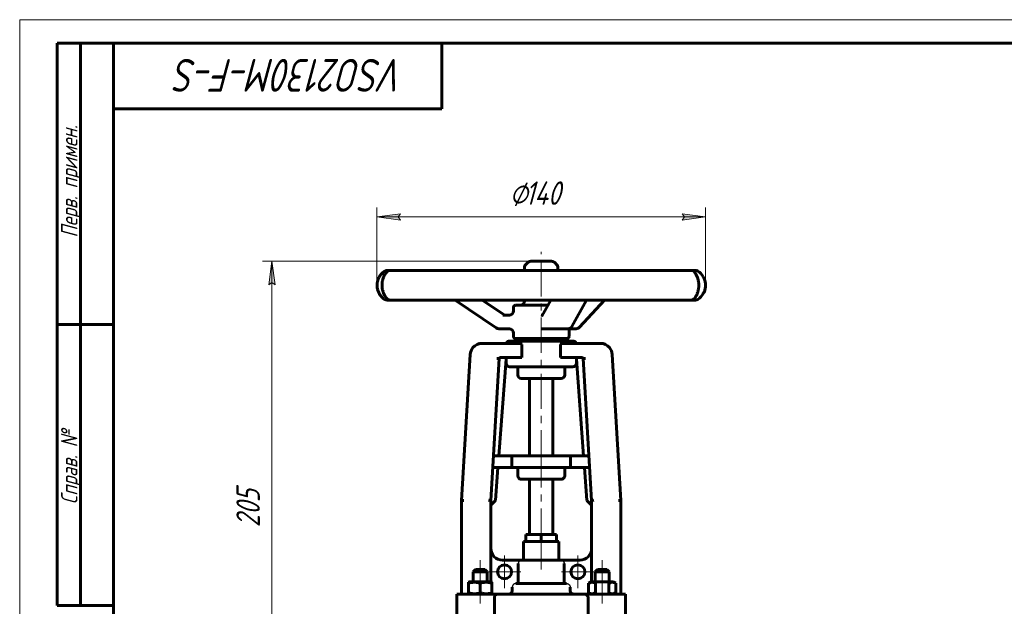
# Model space of a CAD drawing. Header units: millimetres. Extents: x 0 to 420, y 0 to 297.
# Tile 2 of 5: x 0 to 210, y 172 to 297. Entities that reach past the tile are written whole.
import ezdxf

# ---------------------------------------------------------------- set-up
doc = ezdxf.new("R2010")
doc.units = ezdxf.units.MM
for name, pattern in [('K5LT-1', [0]), ('K5LT_AXLED', [12, 7.5, -1.5, 1.5, -1.5]), ('K5LT_BASIC', [0]), ('K5LT_THIN', [0])]:
    doc.linetypes.add(name, pattern=pattern)
doc.layers.add('Системный слой', color=7, linetype='Continuous')
doc.layers.add('Системный слой (1)', color=7, linetype='Continuous', true_color=0x6c6c6c)
doc.styles.add('KDIMTEXTSTYLE', font='txt', dxfattribs={"width": 0.96, "oblique": 15, "height": 5})
doc.styles.add('KTEXTSTYLE', font='txt', dxfattribs={"width": 0.96, "height": 5})
doc.dimstyles.new('KDIMSTYLE (0.50)', dxfattribs={"dimtxt": 5, "dimasz": 1, "dimexe": 2, "dimexo": 0, "dimgap": 1, "dimtad": 1, "dimlfac": 2, "dimtxsty": 'KDIMTEXTSTYLE', "dimsah": 1, "dimcen": 0, "dimdle": 1, "dimadec": 0, "dimazin": 0, "dimtfac": 0.667, "dimtmove": 0, "dimatfit": 3, "dimfxl": 1, "dimtvp": 1, "dimtolj": 1, "dimtzin": 0, "dimarcsym": 0})

# ---------------------------------------------------------------- blocks, each defined once
blk = doc.blocks.new('U0')
at = {"layer": 'Системный слой (1)', "color": 150, "linetype": 'K5LT_BASIC', "lineweight": 60, "true_color": 0x0080ff}
for start, end in [(29.9229, 57.9094), (302.0906, 330.0784)]:
    blk.add_arc((142.71, 240.35), 3.56, start, end, dxfattribs=at)
blk = doc.blocks.new('U1')
at = {"layer": 'Системный слой (1)', "color": 150, "linetype": 'K5LT_BASIC', "lineweight": 60, "true_color": 0x0080ff}
for p, q in [((107.67, 243.51), (107.67, 244.11)), ((107.67, 237.03), (107.67, 237.19))]:
    blk.add_line(p, q, dxfattribs=at)
blk = doc.blocks.new('U2')
at = {"layer": 'Системный слой (1)', "color": 150, "linetype": 'K5LT_BASIC', "lineweight": 60, "true_color": 0x0080ff}
for p, q in [((113.43, 245.46), (109.01, 245.46)), ((113.45, 245.46), (113.43, 245.46))]:
    blk.add_line(p, q, dxfattribs=at)
blk = doc.blocks.new('U3')
at = {"layer": 'Системный слой (1)', "color": 150, "linetype": 'K5LT_BASIC', "lineweight": 60, "true_color": 0x0080ff}
for p, q in [((117.17, 231.08), (117.19, 231.08)), ((117.19, 231.08), (117.2, 231.08)), ((117.2, 231.08), (117.22, 231.08))]:
    blk.add_line(p, q, dxfattribs=at)
blk = doc.blocks.new('U4')
at = {"layer": 'Системный слой (1)', "color": 150, "linetype": 'K5LT_BASIC', "lineweight": 60, "true_color": 0x0080ff}
for p, q in [((143, 237.19), (143.19, 237.19)), ((143.19, 237.19), (144.07, 237.19))]:
    blk.add_line(p, q, dxfattribs=at)
blk = doc.blocks.new('U5')
at = {"layer": 'Системный слой (1)', "color": 150, "linetype": 'K5LT_BASIC', "lineweight": 60, "true_color": 0x0080ff}
for start, end in [(122.0906, 124.4294), (235.62, 237.9094)]:
    blk.add_arc((79.75, 240.35), 3.56, start, end, dxfattribs=at)
blk = doc.blocks.new('U6')
at = {"layer": 'Системный слой (1)', "color": 150, "linetype": 'K5LT_BASIC', "lineweight": 60, "true_color": 0x0080ff}
for p, q in [((105.3, 234.88), (105.3, 235.6)), ((105.3, 229.43), (105.3, 230.13))]:
    blk.add_line(p, q, dxfattribs=at)
blk = doc.blocks.new('U7')
at = {"layer": 'Системный слой (1)', "color": 150, "linetype": 'K5LT_BASIC', "lineweight": 60, "true_color": 0x0080ff}
for p, q in [((77.77, 243.31), (77.73, 243.28)), ((77.82, 243.34), (77.77, 243.31)), ((77.86, 243.37), (77.82, 243.34)), ((77.72, 237.42), (77.77, 237.39)), ((77.77, 237.39), (77.81, 237.36)), ((77.81, 237.36), (77.86, 237.33))]:
    blk.add_line(p, q, dxfattribs=at)
blk = doc.blocks.new('U8')
at = {"layer": 'Системный слой (1)', "color": 150, "linetype": 'K5LT_BASIC', "lineweight": 60, "true_color": 0x0080ff}
for p, q in [((104.3, 174.46), (104.68, 174.56)), ((104.68, 174.56), (104.96, 174.83)), ((104.96, 174.83), (105.06, 175.21))]:
    blk.add_line(p, q, dxfattribs=at)
blk = doc.blocks.new('U9')
at = {"layer": 'Системный слой (1)', "color": 150, "linetype": 'K5LT_BASIC', "lineweight": 60, "true_color": 0x0080ff}
for p, q in [((117.51, 174.83), (117.4, 175.21)), ((117.78, 174.56), (117.51, 174.83)), ((118.16, 174.46), (117.78, 174.56))]:
    blk.add_line(p, q, dxfattribs=at)
blk = doc.blocks.new('U10')
at = {"layer": 'Системный слой (1)', "color": 150, "linetype": 'K5LT_BASIC', "lineweight": 60, "true_color": 0x0080ff}
for p, q in [((98.23, 177.06), (95.86, 177.06)), ((100.61, 177.06), (98.23, 177.06))]:
    blk.add_line(p, q, dxfattribs=at)
blk = doc.blocks.new('D3')
at = {"layer": 'Системный слой (1)'}
for points in [[(54.47, 240.46), (53.81, 245.46), (53.15, 240.46), (53.81, 240.96)], [(53.81, 142.96), (54.47, 147.96), (53.81, 147.46), (53.15, 147.96)]]:
    blk.add_hatch(color=7, dxfattribs=at).paths.add_polyline_path(points)
at = {"layer": 'Системный слой (1)', "color": 7, "linetype": 'K5LT_THIN', "lineweight": 18}
for p, q in [((110.15, 245.46), (51.81, 245.46)), ((53.15, 240.46), (53.81, 245.46)), ((53.81, 245.46), (54.47, 240.46)), ((53.81, 240.96), (53.15, 240.46)), ((54.47, 240.46), (53.81, 240.96)), ((53.81, 142.96), (53.15, 147.96)), ((53.15, 147.96), (53.81, 147.46)), ((53.81, 147.46), (54.47, 147.96)), ((54.47, 147.96), (53.81, 142.96)), ((151.23, 142.96), (51.81, 142.96))]:
    blk.add_line(p, q, dxfattribs=at)
blk.add_wipeout([(52.81, 188.73), (45.43, 188.73), (45.43, 199.24), (52.81, 199.24)]).dxf.layer = 'Системный слой (1)'
blk.add_line((53.81, 245.46), (53.81, 142.96), dxfattribs=at)
at = {"layer": 'Системный слой (1)', "color": 7, "insert": (46.22, 188.73), "char_height": 5, "attachment_point": 1, "rotation": 90, "style": 'KTEXTSTYLE'}
blk.add_mtext('\\fArial|b0|c204|p34;\\H5.0;\\W1.000;\\Q15;\\fGOST Type AU|b0|i0|c204|p34;\\Q15;\\W0.960;205', dxfattribs=at)
blk = doc.blocks.new('KDIMARROW_01')
at = {"layer": 'Системный слой'}
blk.add_hatch(color=0, dxfattribs=at).paths.add_polyline_path([(-5, -0.66), (0, 0), (-5, 0.66), (-4.5, 0)])
at = {"layer": 'Системный слой', "color": 0, "linetype": 'K5LT_THIN', "lineweight": 18}
for p, q in [((-4.5, 0), (-5, 0.66)), ((-5, 0.66), (0, 0)), ((0, 0), (-5, -0.66)), ((-5, -0.66), (-4.5, 0))]:
    blk.add_line(p, q, dxfattribs=at)
at = {"layer": 'Системный слой (1)', "color": 0, "linetype": 'K5LT_THIN', "lineweight": 18}
blk.add_line((311.04, 142.96), (310.54, 142.96), dxfattribs=at)
blk = doc.blocks.new('D4')
at = {"layer": 'Системный слой (1)'}
for points in [[(81.19, 254.26), (80.69, 254.91), (81.19, 255.57), (76.19, 254.91)], [(141.26, 254.26), (146.26, 254.91), (141.26, 255.57), (141.76, 254.91)]]:
    blk.add_hatch(color=7, dxfattribs=at).paths.add_polyline_path(points)
at = {"layer": 'Системный слой (1)', "color": 7, "linetype": 'K5LT_THIN', "lineweight": 18}
for p, q in [((76.19, 240.35), (76.19, 256.91)), ((146.26, 240.04), (146.26, 256.91)), ((76.19, 254.91), (81.19, 255.57)), ((81.19, 254.26), (76.19, 254.91)), ((81.19, 255.57), (80.69, 254.91)), ((80.69, 254.91), (81.19, 254.26)), ((141.76, 254.91), (141.26, 255.57)), ((141.26, 255.57), (146.26, 254.91)), ((146.26, 254.91), (141.26, 254.26)), ((141.26, 254.26), (141.76, 254.91))]:
    blk.add_line(p, q, dxfattribs=at)
blk.add_wipeout([(104.49, 255.91), (104.49, 263.3), (117.42, 263.3), (117.42, 255.91)]).dxf.layer = 'Системный слой (1)'
blk.add_line((146.26, 254.91), (76.19, 254.91), dxfattribs=at)
at = {"layer": 'Системный слой (1)', "color": 7, "char_height": 5, "attachment_point": 1, "style": 'KTEXTSTYLE'}
for s, insert in [('\\fArial|b0|c204|p34;\\H5.0;\\W1.000;\\Q15;\\fGOST Type AU|b0|i0|c204|p34;\\Q15;\\W0.960;⌀', (104.49, 262.5)), ('\\fArial|b0|c204|p34;\\H5.0;\\W1.000;\\Q15;\\fGOST Type AU|b0|i0|c204|p34;\\Q15;\\W0.960;140', (107.8, 262.5))]:
    blk.add_mtext(s, dxfattribs=dict(at, insert=insert))
blk = doc.blocks.new('U11')
at = {"layer": 'Системный слой (1)', "color": 30, "linetype": 'K5LT_AXLED', "lineweight": 18, "true_color": 0xff8000}
for q in [(103.41, 182.71), (99.91, 179.21), (106.91, 179.21), (103.41, 175.71)]:
    blk.add_line((103.41, 179.21), q, dxfattribs=at)
blk = doc.blocks.new('U12')
at = {"layer": 'Системный слой (1)', "color": 30, "linetype": 'K5LT_AXLED', "lineweight": 18, "true_color": 0xff8000}
for q in [(119.06, 182.71), (115.56, 179.21), (122.56, 179.21), (119.06, 175.71)]:
    blk.add_line((119.06, 179.21), q, dxfattribs=at)
blk = doc.blocks.new('U35')
at = {"color": 7, "linetype": 'K5LT_THIN', "lineweight": 18}
for p, q in [((0, 0), (0, 297)), ((0, 297), (420, 297))]:
    blk.add_line(p, q, dxfattribs=at)
at = {"color": 150, "linetype": 'K5LT_BASIC', "lineweight": 60, "true_color": 0x0080ff}
for p, q in [((8, 172), (8, 292)), ((20, 292), (8, 292)), ((13, 172), (13, 292)), ((20, 5), (20, 292)), ((20, 292), (415, 292)), ((90, 292), (90, 278)), ((90, 278), (20, 278)), ((20, 232), (8, 232)), ((20, 172), (8, 172))]:
    blk.add_line(p, q, dxfattribs=at)
at = {"color": 7, "attachment_point": 1, "style": 'KTEXTSTYLE'}
for s, insert, char_height, rotation in [('\\fArial|b0|c204|p34;\\H5.0;\\W1.000;\\Q15;\\fGOST Type AU|b0|i0|c204|p34;\\Q15;\\W0.960;\\H7.00;VSO2130M-F-S', (82.2, 281.64), 7, 180), ('\\fArial|b0|c204|p34;\\H5.0;\\W1.000;\\Q15;\\fGOST Type AU|b0|i0|c204|p34;\\Q15;\\W0.960;\\H3.50;Перв. примен.', (8.82, 250.52), 3.5, 90), ('\\fArial|b0|c204|p34;\\H5.0;\\W1.000;\\Q15;\\fGOST Type AU|b0|i0|c204|p34;\\Q15;\\W0.960;\\H3.50;Справ. №', (8.82, 193.63), 3.5, 90)]:
    blk.add_mtext(s, dxfattribs=dict(at, insert=insert, char_height=char_height, rotation=rotation))

msp = doc.modelspace()

# ---------------------------------------------------------------- linework, layer by layer
at = {"layer": 'Системный слой (1)', "color": 150, "linetype": 'K5LT_BASIC', "lineweight": 60, "true_color": 0x0080ff}
for p, q in [((108.3423, 245.1795), (107.9488, 244.786)), ((114.1238, 245.1795), (114.5173, 244.786)), ((114.7955, 243.5125), (114.7955, 244.1143)), ((78.3638, 243.5125), (78.3633, 243.5125)), ((79.2792, 243.5125), (78.3638, 243.5125)), ((82.2123, 243.5125), (79.0093, 243.5125)), ((85.7141, 243.5125), (82.2123, 243.5125)), ((92.7092, 243.5125), (85.7141, 243.5125)), ((98.2649, 243.5125), (92.7092, 243.5125)), ((107.4496, 243.5125), (98.2649, 243.5125)), ((113.7866, 243.5125), (107.4496, 243.5125)), ((123.0568, 243.5125), (113.7866, 243.5125)), ((128.7232, 243.5125), (123.0568, 243.5125)), ((135.9553, 243.5125), (128.7232, 243.5125)), ((139.6531, 243.5125), (135.9553, 243.5125)), ((143.1902, 243.5125), (139.6531, 243.5125)), ((144.0723, 243.5125), (142.9981, 243.5125)), ((144.1027, 243.5125), (144.0723, 243.5125)), ((145.813, 242.1081), (145.8026, 242.1264)), ((145.7915, 238.5538), (145.8021, 238.5721)), ((78.3633, 237.1858), (78.3638, 237.1858)), ((78.3638, 237.1858), (79.2792, 237.1858)), ((79.0093, 237.1858), (82.2123, 237.1858)), ((82.2123, 237.1858), (85.7141, 237.1858)), ((85.7141, 237.1858), (92.7092, 237.1858)), ((92.7092, 237.1858), (98.2649, 237.1858)), ((101.6443, 231.2445), (92.8639, 237.1858)), ((98.2649, 237.1858), (107.4496, 237.1858)), ((103.247, 234.0897), (98.6714, 237.1858)), ((112.6329, 236.0765), (105.7705, 236.0765)), ((107.4496, 237.1858), (113.7866, 237.1858)), ((111.3415, 233.7665), (113.2531, 237.1858)), ((113.7866, 237.1858), (123.0568, 237.1858)), ((117.7728, 231.5677), (120.9137, 237.1858)), ((119.3956, 231.3886), (124.7221, 237.1858)), ((123.0568, 237.1858), (128.7232, 237.1858)), ((128.7232, 237.1858), (135.9553, 237.1858)), ((135.9553, 237.1858), (139.6531, 237.1858)), ((139.6531, 237.1858), (143.1902, 237.1858)), ((144.0723, 237.1858), (144.1027, 237.1858)), ((104.5586, 233.9313), (103.0348, 233.9313)), ((111.4336, 233.9313), (111.198, 233.9313)), ((102.1767, 231.0813), (104.5586, 231.0813)), ((104.3455, 231.0813), (104.5586, 231.0813)), ((111.198, 231.0813), (112.0991, 231.0813)), ((112.0991, 231.0813), (116.9436, 231.0813)), ((117.1705, 229.4265), (117.1705, 231.1088)), ((117.2152, 231.0813), (118.6961, 231.0813)), ((105.7705, 228.9515), (116.6955, 228.9515)), ((110.108, 228.4515), (110.108, 228.9515)), ((112.358, 228.4515), (112.358, 228.9515)), ((98.5882, 227.9515), (107.1653, 227.9515)), ((104.483, 228.4515), (117.983, 228.4515)), ((107.0872, 224.9515), (107.0872, 227.7015)), ((115.3007, 227.9515), (123.8778, 227.9515)), ((115.3788, 224.9515), (115.3788, 227.7015)), ((96.0926, 225.6006), (94.233, 194.4575)), ((102.2898, 224.7164), (100.483, 194.4575)), ((101.7907, 224.7462), (102.2898, 224.7164)), ((102.5394, 224.9515), (107.0872, 224.9515)), ((115.3788, 224.9515), (119.9266, 224.9515)), ((120.6753, 224.7462), (120.1762, 224.7164)), ((120.1762, 224.7164), (121.983, 194.4575)), ((126.3734, 225.6006), (128.233, 194.4575)), ((103.733, 224.6021), (102.1919, 203.9545)), ((103.733, 223.7015), (103.733, 224.6021)), ((104.483, 222.9515), (117.983, 222.9515)), ((106.233, 222.9515), (106.233, 221.2015)), ((116.233, 222.9515), (116.233, 221.2015)), ((118.733, 224.6021), (120.2741, 203.9545)), ((118.733, 223.7015), (118.733, 224.6021)), ((115.483, 220.4515), (106.983, 220.4515)), ((108.733, 203.9545), (108.733, 220.4515)), ((113.733, 203.9545), (113.733, 220.4515)), ((104.983, 203.9545), (101.0501, 203.9545)), ((117.483, 203.9545), (104.983, 203.9545)), ((104.983, 203.9545), (104.983, 201.4545)), ((117.483, 203.9545), (117.483, 201.4545)), ((121.4159, 203.9545), (117.483, 203.9545)), ((104.983, 201.4545), (100.9008, 201.4545)), ((102.0053, 201.4545), (101.483, 194.4575)), ((117.483, 201.4545), (104.983, 201.4545)), ((106.233, 201.4545), (106.233, 199.7045)), ((116.233, 201.4545), (116.233, 199.7045)), ((121.5652, 201.4545), (117.483, 201.4545)), ((120.4607, 201.4545), (120.983, 194.4575)), ((115.483, 198.9545), (106.983, 198.9545)), ((108.733, 187.2075), (108.733, 198.9545)), ((113.733, 187.2075), (113.733, 198.9545)), ((94.233, 174.4575), (94.233, 194.4575)), ((94.733, 194.4426), (94.233, 194.4575)), ((100.483, 194.4575), (99.983, 194.4725)), ((101.483, 194.4575), (100.483, 193.4575)), ((100.483, 177.0575), (100.483, 194.4575)), ((120.983, 194.4575), (121.983, 193.4575)), ((122.483, 194.4725), (121.983, 194.4575)), ((121.983, 177.0575), (121.983, 194.4575)), ((128.233, 194.4575), (127.733, 194.4426)), ((128.233, 174.4575), (128.233, 194.4575)), ((107.9854, 187.2075), (111.233, 187.2075)), ((107.9854, 185.7075), (107.9854, 187.2075)), ((111.233, 187.2075), (114.4806, 187.2075)), ((111.233, 185.7075), (111.233, 187.2075)), ((114.4806, 185.7075), (114.4806, 187.2075)), ((107.483, 181.7075), (107.483, 185.7075)), ((107.483, 185.7075), (107.9854, 185.7075)), ((107.9854, 185.7075), (111.233, 185.7075)), ((111.233, 185.7075), (114.4806, 185.7075)), ((114.4806, 185.7075), (114.983, 185.7075)), ((114.983, 181.7075), (114.983, 185.7075)), ((107.1023, 181.7075), (102.983, 181.7075)), ((106.334, 176.7075), (106.334, 180.9575)), ((107.1023, 181.7075), (115.3637, 181.7075)), ((119.483, 181.7075), (115.3637, 181.7075)), ((116.132, 176.7075), (116.132, 180.9575)), ((96.733, 179.2075), (97.233, 179.7075)), ((96.733, 179.2075), (99.733, 179.2075)), ((96.733, 177.0575), (96.733, 179.2075)), ((97.233, 179.7075), (99.233, 179.7075)), ((99.733, 179.2075), (99.233, 179.7075)), ((99.733, 177.0575), (99.733, 179.2075)), ((122.733, 179.2075), (123.233, 179.7075)), ((122.733, 177.0575), (122.733, 179.2075)), ((122.733, 179.2075), (125.733, 179.2075)), ((123.233, 179.7075), (125.233, 179.7075)), ((125.733, 179.2075), (125.233, 179.7075)), ((125.733, 177.0575), (125.733, 179.2075)), ((95.733, 176.9854), (95.858, 177.0575)), ((95.733, 176.7621), (95.733, 176.9854)), ((95.733, 174.753), (95.733, 176.7621)), ((98.233, 174.753), (98.233, 176.7621)), ((100.733, 176.9854), (100.608, 177.0575)), ((100.733, 176.9854), (100.733, 176.7621)), ((100.733, 174.753), (100.733, 176.7621)), ((105.8247, 176.7075), (116.6413, 176.7075)), ((121.3463, 176.7621), (121.858, 177.0575)), ((121.3463, 174.753), (121.3463, 176.7621)), ((126.608, 177.0575), (121.858, 177.0575)), ((122.7896, 174.753), (122.7896, 176.7621)), ((125.6764, 174.753), (125.6764, 176.7621)), ((127.1198, 176.7621), (126.608, 177.0575)), ((127.1198, 174.753), (127.1198, 176.7621)), ((93.233, 169.4575), (93.233, 174.4575)), ((93.233, 174.4575), (102.0327, 174.4575)), ((95.733, 174.5297), (95.733, 174.753)), ((95.858, 174.4575), (95.733, 174.5297)), ((100.608, 174.4575), (100.733, 174.5297)), ((100.733, 174.753), (100.733, 174.5297)), ((102.0327, 174.4575), (120.4333, 174.4575)), ((105.0635, 175.2075), (105.0635, 175.9575)), ((117.4025, 175.2075), (117.4025, 175.9575)), ((120.4333, 174.4575), (129.233, 174.4575)), ((121.858, 174.4575), (121.3463, 174.753)), ((126.608, 174.4575), (127.1198, 174.753)), ((129.233, 169.4575), (129.233, 174.4575)), ((101.233, 169.4575), (101.233, 173.7075)), ((121.233, 169.4575), (121.233, 173.7075))]:
    msp.add_line(p, q, dxfattribs=at)
for centre in [(103.4085, 179.2075), (119.0575, 179.2075)]:
    msp.add_circle(centre, 1.5, dxfattribs=at)
for centre, radius, start, end in [((108.6205, 244.1143), 0.95, 135, 180), ((109.014, 244.5078), 0.95, 90, 135), ((113.452, 244.5078), 0.95, 45, 90), ((113.8455, 244.1143), 0.95, 0, 45), ((78.3633, 242.5625), 0.95, 90, 122.090575), ((79.0093, 242.5625), 0.95, 90, 138.288392), ((143.1902, 242.5625), 0.95, 34.265092, 90), ((144.1027, 242.5625), 0.95, 57.909425, 90), ((78.3633, 238.1358), 0.95, 237.909425, 270), ((79.0093, 238.1358), 0.95, 221.711616, 270), ((143.1902, 238.1358), 0.95, 270, 324.165294), ((144.1027, 238.1358), 0.95, 270, 302.090575), ((105.7705, 235.6015), 0.475, 90, 180), ((106.7205, 237.0265), 0.95, 270, 0), ((104.3455, 234.8813), 0.95, 270, 0), ((102.1767, 232.0313), 0.95, 235.916144, 270), ((104.3455, 230.1313), 0.95, 0, 90), ((116.9436, 232.0313), 0.95, 270, 330.798421), ((118.6961, 232.0313), 0.95, 270, 317.416951), ((105.7705, 229.4265), 0.475, 180, 270), ((116.6955, 229.4265), 0.475, 270, 0), ((98.5882, 225.4515), 2.5, 139.712904, 176.582801), ((98.5882, 225.4515), 2.5, 90, 139.712904), ((104.483, 227.7015), 0.75, 90, 160.528779), ((117.983, 227.7015), 0.75, 19.471221, 90), ((123.8778, 225.4515), 2.5, 40.287096, 90), ((123.8778, 225.4515), 2.5, 3.417199, 40.287096), ((102.5394, 224.7015), 0.25, 90, 176.582801), ((119.9266, 224.7015), 0.25, 3.417199, 90), ((104.483, 223.7015), 0.75, 180, 270), ((117.983, 223.7015), 0.75, 270, 0), ((106.983, 221.2015), 0.75, 180, 270), ((115.483, 221.2015), 0.75, 270, 0), ((106.983, 199.7045), 0.75, 180, 270), ((115.483, 199.7045), 0.75, 270, 0), ((102.983, 184.2075), 2.5, 180, 270), ((119.483, 184.2075), 2.5, 270, 0)]:
    msp.add_arc(centre, radius, start, end, dxfattribs=at)
for centre, major_axis, ratio, start_param, end_param in [((78.3638, 242.5625), (0, 0.95), 0.99998502, 0, 0.5600862), ((79.0093, 242.5625), (-0.7091, 0.6322), 0.93885426, 0.00014957, 0.00043221), ((85.7141, 242.5625), (0, -0.95), 0.97039148, 3.14159265, 3.14205367), ((143.1902, 242.5625), (0.7587, 0.5717), 0.94680228, 6.246714, 6.28175939), ((78.3638, 238.1358), (0, -0.95), 0.99998502, 5.72309911, 6.28318531), ((79.0093, 238.1358), (-0.7091, -0.6322), 0.93885426, 6.28275336, 6.28303588), ((143.1902, 238.1358), (0.7587, -0.5717), 0.94680228, 0.00142073, 0.03656756), ((102.1767, 232.0313), (-0.5324, -0.7868), 0.11561714, 0, 0.00000936), ((116.9436, 232.0313), (0.8292, -0.4636), 0.77025189, 0, 0.00004952), ((118.6961, 232.0313), (0.6996, -0.6428), 0.65463475, 6.28317524, 6.28318531), ((111.233, 325.0841), (5.3107, 142.1029), 0.03726814, -3.92671777, -3.92559803), ((111.233, 325.0841), (-5.3107, 142.1029), 0.03726814, 3.92559803, 3.92671777)]:
    msp.add_ellipse(centre, major_axis=major_axis, ratio=ratio, start_param=start_param, end_param=end_param, dxfattribs=at)
for points, knots in [([(77.7268, 243.2806), (77.6282, 243.2125), (77.5271, 243.1345), (77.339, 242.9693), (77.251, 242.8839), (77.0823, 242.7002), (77.0019, 242.603), (76.8544, 242.4017), (76.7866, 242.2987), (76.6654, 242.0895), (76.6111, 241.9842), (76.5112, 241.7644), (76.4658, 241.6502), (76.387, 241.4181), (76.3531, 241.3), (76.2995, 241.0679), (76.279, 240.9543), (76.2491, 240.7245), (76.2395, 240.6081), (76.2305, 240.3706), (76.2316, 240.2495), (76.2451, 240.0084), (76.2575, 239.888), (76.293, 239.6582), (76.3155, 239.5486), (76.3713, 239.329), (76.4051, 239.2192), (76.4837, 238.9991), (76.5292, 238.8894), (76.6302, 238.6746), (76.6861, 238.5698), (76.8049, 238.3712), (76.8678, 238.2773), (77.0046, 238.0923), (77.079, 238.0023), (77.1564, 237.9173), (77.158, 237.9155), (77.1857, 237.8852), (77.212, 237.8574), (77.245, 237.8236), (77.2517, 237.8169), (77.2649, 237.8036), (77.2715, 237.797), (77.2844, 237.7842), (77.2906, 237.7781), (77.3092, 237.7599), (77.3216, 237.7481), (77.3586, 237.713), (77.3834, 237.6903), (77.4575, 237.6242), (77.5073, 237.5825), (77.6118, 237.4998), (77.6669, 237.4592), (77.7211, 237.4216)], [0, 0, 0, 0, 2.10647368, 2.10647368, 3.96955813, 3.96955813, 5.7431151, 5.7431151, 7.37265534, 7.37265534, 8.85823646, 8.85823646, 10.35337871, 10.35337871, 11.80186269, 11.80186269, 13.14066107, 13.14066107, 14.47102725, 14.47102725, 15.85911609, 15.85911609, 17.24083759, 17.24083759, 18.5434315, 18.5434315, 19.90215116, 19.90215116, 21.35328527, 21.35328527, 22.85541555, 22.85541555, 24.35634829, 24.35634829, 25.99827804, 25.99827804, 26.03275269, 26.03275269, 26.59861213, 26.59861213, 26.74007699, 26.74007699, 26.88154185, 26.88154185, 27.01480247, 27.01480247, 27.27722177, 27.27722177, 27.80000949, 27.80000949, 28.84148327, 28.84148327, 30, 30, 30, 30]), ([(78.3001, 237.5041), (78.2421, 237.5692), (78.1787, 237.645), (78.0613, 237.8011), (78.0077, 237.8777), (77.9002, 238.0455), (77.8464, 238.1364), (77.7453, 238.3264), (77.6979, 238.4241), (77.6125, 238.6212), (77.5739, 238.7198), (77.5025, 238.9247), (77.4698, 239.0302), (77.4118, 239.2457), (77.3863, 239.3555), (77.3461, 239.5653), (77.3305, 239.6639), (77.3056, 239.8676), (77.2965, 239.9728), (77.2848, 240.1903), (77.2826, 240.302), (77.2857, 240.527), (77.2911, 240.6404), (77.3095, 240.8615), (77.3222, 240.9683), (77.3546, 241.1769), (77.3741, 241.2788), (77.4209, 241.4858), (77.4485, 241.5901), (77.5103, 241.7959), (77.5448, 241.8971), (77.6182, 242.0902), (77.6572, 242.1824), (77.7394, 242.3592), (77.7826, 242.4436), (77.8761, 242.6123), (77.9263, 242.6945), (78.0292, 242.8517), (78.0821, 242.9258), (78.1911, 243.0679), (78.2465, 243.1339), (78.2977, 243.1915), (78.299, 243.1929), (78.3001, 243.1942)], [0, 0, 0, 0, 1.55904288, 1.55904288, 2.78968888, 2.78968888, 4.01399403, 4.01399403, 5.13820399, 5.13820399, 6.14764717, 6.14764717, 7.13622232, 7.13622232, 8.10048026, 8.10048026, 8.92578006, 8.92578006, 9.77855663, 9.77855663, 10.67414809, 10.67414809, 11.58804737, 11.58804737, 12.46387866, 12.46387866, 13.33299287, 13.33299287, 14.26953359, 14.26953359, 15.24969311, 15.24969311, 16.22905149, 16.22905149, 17.23525532, 17.23525532, 18.37703142, 18.37703142, 19.60554295, 19.60554295, 20.96743797, 20.96743797, 20.99959157, 20.99959157, 20.99959157, 20.99959157]), ([(143.9495, 243.1331), (143.952, 243.1298), (143.954, 243.1273), (144.005, 243.0551), (144.05, 242.9961), (144.1465, 242.8493), (144.1925, 242.7748), (144.2866, 242.6098), (144.3342, 242.5199), (144.424, 242.3322), (144.4659, 242.2364), (144.5416, 242.0434), (144.5759, 241.9472), (144.6394, 241.747), (144.6686, 241.6438), (144.7207, 241.4325), (144.7437, 241.3244), (144.7799, 241.1187), (144.794, 241.0225), (144.8168, 240.822), (144.8252, 240.7175), (144.8361, 240.5017), (144.8382, 240.3911), (144.8355, 240.1691), (144.8307, 240.0575), (144.8141, 239.8407), (144.8027, 239.7364), (144.7734, 239.5327), (144.7558, 239.4332), (144.7137, 239.2311), (144.6889, 239.1295), (144.6333, 238.9283), (144.6023, 238.8292), (144.5363, 238.6393), (144.5013, 238.5485), (144.4284, 238.3758), (144.3906, 238.294), (144.3131, 238.1382), (144.2735, 238.065), (144.188, 237.9158), (144.1424, 237.8424), (144.0593, 237.7165), (144.0215, 237.6628), (143.978, 237.6034), (143.9692, 237.5916), (143.9591, 237.578), (143.958, 237.5764), (143.955, 237.5725), (143.9533, 237.5702), (143.9509, 237.567), (143.9502, 237.566), (143.9495, 237.5652)], [0, 0, 0, 0, 0.08893856, 0.08893856, 1.62983805, 1.62983805, 2.93042959, 2.93042959, 4.22925669, 4.22925669, 5.40376555, 5.40376555, 6.45153145, 6.45153145, 7.48077809, 7.48077809, 8.49080299, 8.49080299, 9.34814304, 9.34814304, 10.25062911, 10.25062911, 11.1942632, 11.1942632, 12.15159927, 12.15159927, 13.06248009, 13.06248009, 13.96566687, 13.96566687, 14.93954159, 14.93954159, 15.96293236, 15.96293236, 16.99348541, 16.99348541, 18.03562176, 18.03562176, 19.11297551, 19.11297551, 20.40459526, 20.40459526, 21.55799116, 21.55799116, 21.86854885, 21.86854885, 21.91120287, 21.91120287, 21.97527875, 21.97527875, 21.99956655, 21.99956655, 21.99956655, 21.99956655]), ([(145.7915, 238.5538), (145.8506, 238.6554), (145.9065, 238.7637), (146.0078, 238.988), (146.0535, 239.1042), (146.1316, 239.3391), (146.1645, 239.4577), (146.2157, 239.6899), (146.2347, 239.8034), (146.2621, 240.0354), (146.2702, 240.1543), (146.2753, 240.3956), (146.272, 240.5179), (146.2534, 240.7598), (146.2382, 240.8797), (146.1968, 241.1086), (146.1712, 241.2179), (146.1093, 241.4355), (146.0726, 241.5436), (146.0232, 241.6699), (146.0146, 241.6913), (145.9991, 241.7288), (145.9922, 241.745), (145.9783, 241.7772), (145.9713, 241.7933), (145.9499, 241.841), (145.9352, 241.8724), (145.8863, 241.9736), (145.8505, 242.0419), (145.813, 242.1081)], [0, 0, 0, 0, 2.56146935, 2.56146935, 5.11952095, 5.11952095, 7.57197742, 7.57197742, 9.83659294, 9.83659294, 12.14564863, 12.14564863, 14.53161771, 14.53161771, 16.89090305, 16.89090305, 19.11952819, 19.11952819, 21.43258999, 21.43258999, 21.90692313, 21.90692313, 22.27140778, 22.27140778, 22.63589243, 22.63589243, 23.36197008, 23.36197008, 25, 25, 25, 25]), ([(103.247, 234.0897), (103.2479, 234.0891), (103.2487, 234.0886), (103.251, 234.087), (103.2524, 234.0861), (103.2564, 234.0834), (103.2589, 234.0818), (103.2664, 234.0769), (103.2713, 234.0738), (103.2857, 234.0648), (103.2953, 234.0591), (103.3233, 234.043), (103.342, 234.0331), (103.3937, 234.0079), (103.4275, 233.9939), (103.4964, 233.97), (103.5315, 233.9601), (103.6025, 233.9446), (103.6384, 233.939), (103.7036, 233.9327), (103.7328, 233.9327), (103.762, 233.9313), (103.762, 233.9313), (103.762, 233.9313)], [0, 0, 0, 0, 0.0779054, 0.0779054, 0.20774773, 0.20774773, 0.44146393, 0.44146393, 0.88292786, 0.88292786, 1.73988725, 1.73988725, 3.34993017, 3.34993017, 6.14993017, 6.14993017, 8.94993017, 8.94993017, 11.74706849, 11.74706849, 13.99961633, 13.99961633, 14, 14, 14, 14]), ([(111.3343, 233.7543), (111.3347, 233.7549), (111.3349, 233.7553), (111.3358, 233.7567), (111.3361, 233.7573), (111.3371, 233.7589), (111.3376, 233.7597), (111.339, 233.7622), (111.3404, 233.7645), (111.3415, 233.7665)], [0, 0, 0, 0, 0.2, 0.2, 0.4, 0.4, 0.6, 0.6, 1, 1, 1, 1]), ([(103.7413, 224.9515), (103.7399, 224.9515), (103.738, 224.9471), (103.736, 224.931), (103.7348, 224.9128), (103.7339, 224.8865), (103.7334, 224.8548), (103.7331, 224.8172), (103.733, 224.7811), (103.733, 224.7475), (103.733, 224.7261), (103.733, 224.7147)], [0, 0, 0, 0, 2.39873465, 3.56503909, 5.12414535, 6.3571888, 7.83053041, 9.19142481, 10.29634081, 11.10144895, 12, 12, 12, 12]), ([(118.7247, 224.9515), (118.7261, 224.9515), (118.728, 224.9471), (118.73, 224.931), (118.7312, 224.9128), (118.7321, 224.8865), (118.7326, 224.8548), (118.7329, 224.8172), (118.733, 224.7811), (118.733, 224.7475), (118.733, 224.7261), (118.733, 224.7147)], [0, 0, 0, 0, 2.39873465, 3.56503909, 5.12414535, 6.3571888, 7.83053041, 9.19142481, 10.29634081, 11.10144895, 12, 12, 12, 12]), ([(98.233, 176.7621), (98.0918, 176.8092), (97.8884, 176.8684), (97.6128, 176.9273), (97.4296, 176.9566), (97.2555, 176.9752), (97.1015, 176.9844), (96.9294, 176.9866), (96.7423, 176.9786), (96.5185, 176.9551), (96.18, 176.8969), (95.9124, 176.8219), (95.733, 176.7621)], [0, 0, 0, 0, 2.25930858, 3.21917455, 4.30607133, 5.10050285, 5.90485943, 6.67457219, 7.74349116, 8.78035565, 10.12686713, 13, 13, 13, 13]), ([(100.733, 176.7621), (100.5918, 176.8092), (100.3884, 176.8684), (100.1128, 176.9273), (99.9296, 176.9566), (99.7555, 176.9752), (99.6015, 176.9844), (99.4294, 176.9866), (99.2423, 176.9786), (99.0185, 176.9551), (98.68, 176.8969), (98.4124, 176.8219), (98.233, 176.7621)], [0, 0, 0, 0, 2.25930858, 3.21917455, 4.30607133, 5.10050285, 5.90485943, 6.67457219, 7.74349116, 8.78035565, 10.12686713, 13, 13, 13, 13]), ([(122.7896, 176.7621), (122.6934, 176.8176), (122.5542, 176.8861), (122.3798, 176.943), (122.2738, 176.9673), (122.173, 176.9819), (122.0717, 176.9871), (121.9615, 176.982), (121.838, 176.9638), (121.6642, 176.9176), (121.4963, 176.8452), (121.3801, 176.7816), (121.3463, 176.7621)], [0, 0, 0, 0, 2.66648978, 3.81042523, 4.70044363, 5.50384401, 6.49985301, 7.39542909, 8.43653023, 9.79482315, 12.05966974, 13, 13, 13, 13]), ([(127.1198, 176.7621), (127.0235, 176.8176), (126.8843, 176.8861), (126.7099, 176.943), (126.604, 176.9673), (126.5031, 176.9819), (126.4018, 176.9871), (126.2916, 176.982), (126.1681, 176.9638), (125.9944, 176.9176), (125.8264, 176.8452), (125.7103, 176.7816), (125.6764, 176.7621)], [0, 0, 0, 0, 2.66648978, 3.81042523, 4.70044363, 5.50384401, 6.49985301, 7.39542909, 8.43653023, 9.79482315, 12.05966974, 13, 13, 13, 13]), ([(95.733, 174.753), (95.8742, 174.7059), (96.0776, 174.6466), (96.3532, 174.5878), (96.5364, 174.5585), (96.7105, 174.5399), (96.8645, 174.5307), (97.0366, 174.5285), (97.2237, 174.5365), (97.4475, 174.56), (97.786, 174.6182), (98.0537, 174.6932), (98.233, 174.753)], [0, 0, 0, 0, 2.25930858, 3.21917455, 4.30607133, 5.10050285, 5.90485943, 6.67457219, 7.74349116, 8.78035565, 10.12686713, 13, 13, 13, 13]), ([(98.233, 174.753), (98.3742, 174.7059), (98.5776, 174.6466), (98.8532, 174.5878), (99.0364, 174.5585), (99.2105, 174.5399), (99.3645, 174.5307), (99.5366, 174.5285), (99.7237, 174.5365), (99.9475, 174.56), (100.286, 174.6182), (100.5537, 174.6932), (100.733, 174.753)], [0, 0, 0, 0, 2.25930858, 3.21917455, 4.30607133, 5.10050285, 5.90485943, 6.67457219, 7.74349116, 8.78035565, 10.12686713, 13, 13, 13, 13]), ([(102.0327, 174.4575), (102.0009, 174.4575), (101.9526, 174.4534), (101.8823, 174.4393), (101.8239, 174.4226), (101.7614, 174.399), (101.706, 174.3731), (101.6446, 174.3396), (101.5914, 174.3055), (101.5386, 174.2658), (101.4959, 174.2303), (101.4508, 174.1878), (101.4105, 174.144), (101.3772, 174.103), (101.3499, 174.0653), (101.3256, 174.0272), (101.2961, 173.9743), (101.27, 173.9149), (101.2504, 173.8503), (101.2369, 173.7854), (101.233, 173.738), (101.233, 173.7075)], [0, 0, 0, 0, 2.22387475, 3.32099252, 4.75176529, 6.145823, 7.50300972, 8.46179192, 10.28489834, 11.12648188, 12.14773456, 13.32273671, 14.43128178, 15.25241192, 16.01985786, 16.76425095, 17.48516304, 18.96111425, 19.84061735, 20.61980981, 22, 22, 22, 22]), ([(120.4333, 174.4575), (120.4651, 174.4575), (120.5135, 174.4534), (120.5837, 174.4393), (120.6421, 174.4226), (120.7046, 174.399), (120.76, 174.3731), (120.8214, 174.3396), (120.8746, 174.3055), (120.9274, 174.2658), (120.9701, 174.2303), (121.0152, 174.1878), (121.0556, 174.144), (121.0889, 174.103), (121.1161, 174.0653), (121.1404, 174.0272), (121.17, 173.9743), (121.196, 173.9149), (121.2157, 173.8503), (121.2291, 173.7854), (121.233, 173.738), (121.233, 173.7075)], [0, 0, 0, 0, 2.22387475, 3.32099252, 4.75176529, 6.145823, 7.50300972, 8.46179192, 10.28489834, 11.12648188, 12.14773456, 13.32273671, 14.43128178, 15.25241192, 16.01985786, 16.76425095, 17.48516304, 18.96111425, 19.84061735, 20.61980981, 22, 22, 22, 22]), ([(121.3463, 174.753), (121.4425, 174.6974), (121.5817, 174.6289), (121.7561, 174.5721), (121.862, 174.5478), (121.9629, 174.5332), (122.0642, 174.528), (122.1744, 174.5331), (122.2979, 174.5512), (122.4717, 174.5975), (122.6396, 174.6699), (122.7557, 174.7334), (122.7896, 174.753)], [0, 0, 0, 0, 2.66648978, 3.81042523, 4.70044363, 5.50384401, 6.49985301, 7.39542909, 8.43653023, 9.79482315, 12.05966974, 13, 13, 13, 13]), ([(125.6764, 174.753), (125.7726, 174.6974), (125.9119, 174.6289), (126.0862, 174.5721), (126.1922, 174.5478), (126.293, 174.5332), (126.3943, 174.528), (126.5045, 174.5331), (126.628, 174.5512), (126.8018, 174.5975), (126.9698, 174.6699), (127.0859, 174.7334), (127.1198, 174.753)], [0, 0, 0, 0, 2.66648978, 3.81042523, 4.70044363, 5.50384401, 6.49985301, 7.39542909, 8.43653023, 9.79482315, 12.05966974, 13, 13, 13, 13])]:
    msp.add_open_spline(points, degree=3, knots=knots, dxfattribs=at)
at = {"layer": 'Системный слой (1)', "color": 7, "linetype": 'K5LT-1'}
for points, knots in [([(107.0872, 227.7015), (107.0872, 227.7059), (107.0874, 227.7146), (107.088, 227.7276), (107.089, 227.7407), (107.0919, 227.7665), (107.0967, 227.7923), (107.1035, 227.8175), (107.1085, 227.8341), (107.116, 227.8557), (107.1266, 227.8812), (107.1386, 227.9061), (107.1514, 227.9293), (107.1606, 227.9442), (107.1653, 227.9515)], [0, 0, 0, 0, 0.24559105, 0.4911821, 0.73677315, 0.9823642, 1.9647284, 2.21031945, 2.4559105, 2.9470926, 3.49991557, 4.01314083, 4.50657041, 5, 5, 5, 5]), ([(115.3788, 227.7015), (115.3788, 227.7059), (115.3787, 227.7146), (115.378, 227.7276), (115.377, 227.7407), (115.3742, 227.7665), (115.3693, 227.7923), (115.3625, 227.8175), (115.3575, 227.8341), (115.35, 227.8557), (115.3395, 227.8812), (115.3274, 227.9061), (115.3146, 227.9293), (115.3054, 227.9442), (115.3007, 227.9515)], [0, 0, 0, 0, 0.24559105, 0.4911821, 0.73677315, 0.9823642, 1.9647284, 2.21031945, 2.4559105, 2.9470926, 3.49991557, 4.01314083, 4.50657041, 5, 5, 5, 5]), ([(107.1023, 181.7075), (107.0866, 181.7075), (107.0552, 181.7066), (106.9927, 181.701), (106.9154, 181.6871), (106.8254, 181.6594), (106.7396, 181.6212), (106.6591, 181.573), (106.5854, 181.5155), (106.5193, 181.4495), (106.462, 181.3761), (106.4144, 181.2963), (106.3834, 181.2256), (106.364, 181.167), (106.3483, 181.1074), (106.3388, 181.0494), (106.3346, 180.9943), (106.334, 180.9698), (106.334, 180.9575)], [0, 0, 0, 0, 0.51318941, 1.02637882, 2.05202133, 3.07627722, 4.09864581, 5.11878402, 6.13650604, 7.15177646, 8.16469829, 9.17549745, 10.1845044, 10.68210698, 11.19213411, 12.19886472, 12.59943236, 13, 13, 13, 13]), ([(115.3637, 181.7075), (115.3794, 181.7075), (115.4108, 181.7066), (115.4733, 181.701), (115.5506, 181.6871), (115.6406, 181.6594), (115.7264, 181.6212), (115.8069, 181.573), (115.8807, 181.5155), (115.9467, 181.4495), (116.004, 181.3761), (116.0516, 181.2963), (116.0826, 181.2256), (116.102, 181.167), (116.1177, 181.1074), (116.1272, 181.0494), (116.1314, 180.9943), (116.132, 180.9698), (116.132, 180.9575)], [0, 0, 0, 0, 0.51318941, 1.02637882, 2.05202133, 3.07627722, 4.09864581, 5.11878402, 6.13650604, 7.15177646, 8.16469829, 9.17549745, 10.1845044, 10.68210698, 11.19213411, 12.19886472, 12.59943236, 13, 13, 13, 13]), ([(105.8247, 176.7075), (105.809, 176.7075), (105.7775, 176.7066), (105.715, 176.7009), (105.6377, 176.6866), (105.5478, 176.6583), (105.4621, 176.6194), (105.3819, 176.5702), (105.3085, 176.5117), (105.243, 176.4446), (105.1865, 176.37), (105.1396, 176.2891), (105.1033, 176.2031), (105.0823, 176.1284), (105.0712, 176.0673), (105.0651, 176.0154), (105.0635, 175.9787), (105.0635, 175.9575)], [0, 0, 0, 0, 0.51589571, 1.03179142, 2.06311284, 3.09354999, 4.12277657, 5.15056335, 6.17678148, 7.20140084, 8.22448425, 9.24617849, 10.26670262, 11.28633444, 11.79166263, 12.30539559, 13, 13, 13, 13]), ([(116.6413, 176.7075), (116.6571, 176.7075), (116.6885, 176.7066), (116.751, 176.7009), (116.8283, 176.6866), (116.9182, 176.6583), (117.0039, 176.6194), (117.0841, 176.5702), (117.1575, 176.5117), (117.223, 176.4446), (117.2796, 176.37), (117.3264, 176.2891), (117.3627, 176.2031), (117.3837, 176.1284), (117.3948, 176.0673), (117.4009, 176.0154), (117.4025, 175.9787), (117.4025, 175.9575)], [0, 0, 0, 0, 0.51589571, 1.03179142, 2.06311284, 3.09354999, 4.12277657, 5.15056335, 6.17678148, 7.20140084, 8.22448425, 9.24617849, 10.26670262, 11.28633444, 11.79166263, 12.30539559, 13, 13, 13, 13]), ([(125.6764, 176.7621), (125.6091, 176.7815), (125.4373, 176.8285), (125.125, 176.9006), (124.8107, 176.951), (124.5681, 176.9734), (124.433, 176.9812), (124.3456, 176.9842), (124.2722, 176.9853), (124.1933, 176.9855), (124.0943, 176.9837), (123.9754, 176.9783), (123.8047, 176.9659), (123.5575, 176.937), (123.2759, 176.8857), (123.012, 176.8238), (122.8635, 176.7834), (122.7896, 176.7621)], [0, 0, 0, 0, 3.15229629, 8.02402693, 14.43035773, 17.47429983, 18.99627089, 20.51824194, 21.40985484, 22.30146773, 24.08469353, 25.86791932, 27.65114512, 31.79250392, 37.07252473, 40.53626237, 44, 44, 44, 44]), ([(122.7896, 174.753), (122.8569, 174.7336), (123.0287, 174.6866), (123.341, 174.6145), (123.6553, 174.564), (123.8979, 174.5417), (124.033, 174.5339), (124.1205, 174.5309), (124.1938, 174.5298), (124.2728, 174.5296), (124.3717, 174.5314), (124.4906, 174.5368), (124.6613, 174.5492), (124.9085, 174.5781), (125.1901, 174.6293), (125.4541, 174.6913), (125.6025, 174.7317), (125.6764, 174.753)], [0, 0, 0, 0, 3.15229629, 8.02402693, 14.43035773, 17.47429983, 18.99627089, 20.51824194, 21.40985484, 22.30146773, 24.08469353, 25.86791932, 27.65114512, 31.79250392, 37.07252473, 40.53626237, 44, 44, 44, 44])]:
    msp.add_open_spline(points, degree=3, knots=knots, dxfattribs=at)

# ---------------------------------------------------------------- block references
at = {"layer": 'Системный слой (1)'}
for name in ['U1', 'U2', 'U7', 'U5', 'U0', 'U6', 'U4', 'U3', 'U10', 'U8', 'U9']:
    msp.add_blockref(name, (0, 0), dxfattribs=at)

# ---------------------------------------------------------------- next in the draw order: dimensions: what is measured, and where the dimension line sits
at = {"layer": 'Системный слой (1)', "color": 7}
dim = msp.add_linear_dim(base=(53.809, 245.4578), p1=(151.233, 142.9575), p2=(110.1546, 245.4578), angle=90, dimstyle='KDIMSTYLE (0.50)', override={"dimexo": 0, "dimpost": '\\fGOST Type AU|b0|c204|p34;\\H5.0;\\W0.960;\\Q15;<>', "dimblk1": 'KDIMARROW_01', "dimblk2": 'KDIMARROW_01', "dimse1": 0, "dimse2": 0, "dimclrt": 7, "dimtol": 1, "dimtp": 0, "dimtm": 0, "dimtdec": 5, "dimtolj": 1}, dxfattribs=at)
dim.commit()
dim.dimension.update_dxf_attribs({"geometry": 'D3', "text_midpoint": (53.809, 194.2077), "dimtype": 160})

# ---------------------------------------------------------------- next in the draw order: linework, layer by layer
at = {"layer": 'Системный слой (1)', "color": 30, "linetype": 'K5LT_AXLED', "lineweight": 18, "true_color": 0xff8000}
for p, q in [((111.233, 185.2075), (111.233, 203.4545)), ((111.233, 179.7075), (111.233, 187.7075)), ((98.233, 174.7621), (98.233, 181.7075)), ((124.233, 174.7621), (124.233, 181.7075)), ((98.233, 172.4575), (98.233, 176.753)), ((124.233, 172.4575), (124.233, 176.753))]:
    msp.add_line(p, q, dxfattribs=at)

# ---------------------------------------------------------------- next in the draw order: block references
at = {"layer": 'Системный слой (1)'}
for name in ['U11', 'U12']:
    msp.add_blockref(name, (0, 0), dxfattribs=at)

# ---------------------------------------------------------------- next in the draw order: dimensions: what is measured, and where the dimension line sits
at = {"layer": 'Системный слой (1)', "color": 7}
dim = msp.add_linear_dim(base=(146.2621, 254.9144), p1=(76.1887, 240.3491), p2=(146.2621, 240.0354), dimstyle='KDIMSTYLE (0.50)', override={"dimexo": 0, "dimpost": '\\fGOST Type AU|b0|c204|p34;\\H5.0;\\W0.960;\\Q15;∅<>', "dimblk1": 'KDIMARROW_01', "dimblk2": 'KDIMARROW_01', "dimse1": 0, "dimse2": 0, "dimclrt": 7, "dimtol": 1, "dimtp": 0, "dimtm": 0, "dimtdec": 5, "dimtolj": 1}, dxfattribs=at)
dim.commit()
dim.dimension.update_dxf_attribs({"geometry": 'D4', "text_midpoint": (111.2254, 254.9144), "dimtype": 160})

# ---------------------------------------------------------------- next in the draw order: linework, layer by layer
at = {"layer": 'Системный слой (1)', "color": 30, "linetype": 'K5LT_AXLED', "lineweight": 18, "true_color": 0xff8000}
msp.add_line((111.233, 201.9545), (111.233, 247.4578), dxfattribs=at)

# ---------------------------------------------------------------- next in the draw order: block references
msp.add_blockref('U35', (0, 0))

doc.saveas('drawing.dxf')
